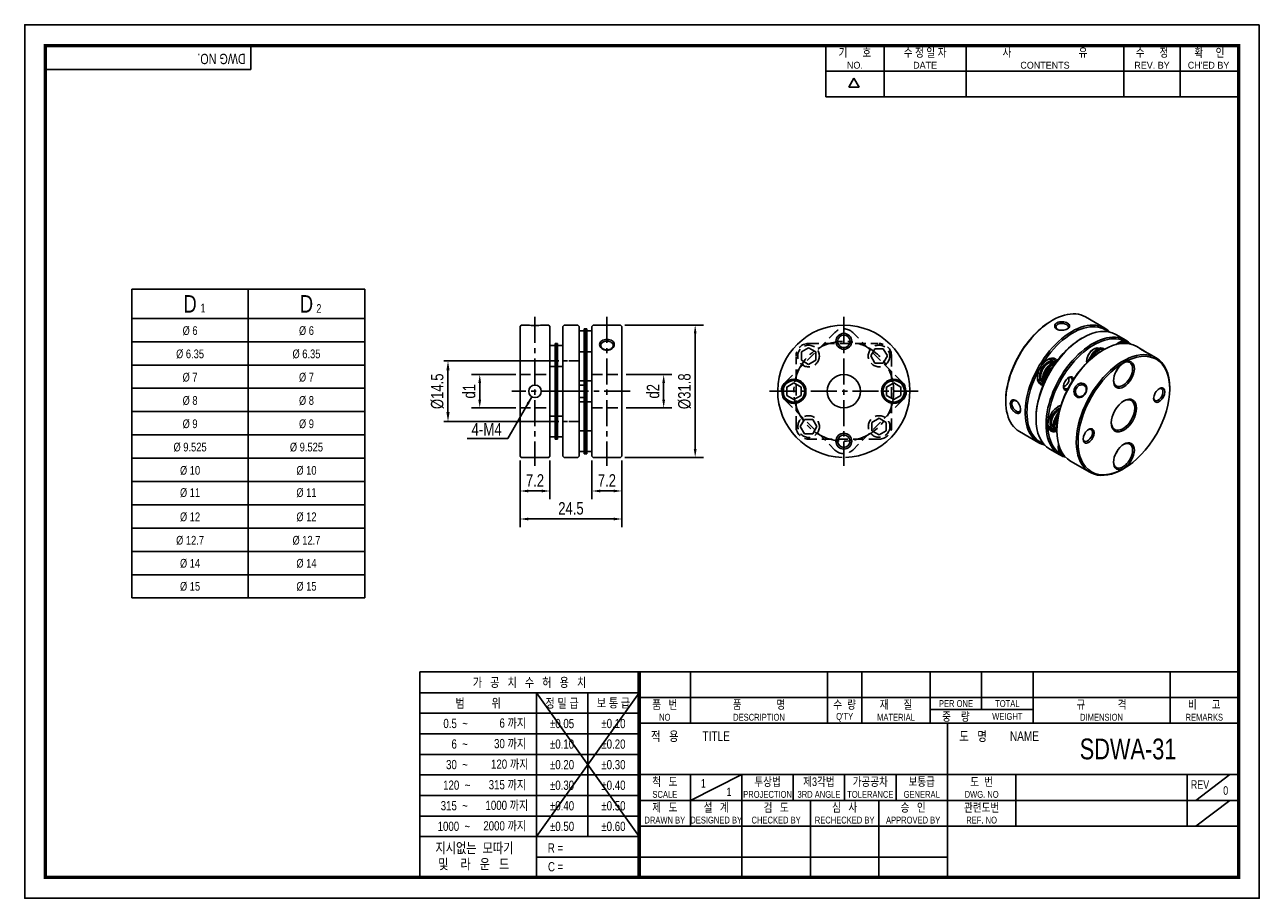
# Model space of a CAD drawing. Header units: millimetres. Extents: x 0 to 297, y 0 to 210.
import ezdxf
from ezdxf.enums import TextEntityAlignment as Align

# ---------------------------------------------------------------- set-up
doc = ezdxf.new("R2010")
doc.units = ezdxf.units.MM
doc.header["$LTSCALE"] = 5
for name, pattern in [('CENTER', [2, 1.25, -0.25, 0.25, -0.25]), ('CENTER2', [1.125, 0.75, -0.125, 0.125, -0.125]), ('DASHED', [0.75, 0.5, -0.25]), ('HIDDEN', [0.375, 0.25, -0.125]), ('PHANTOM2', [1.25, 0.625, -0.125, 0.125, -0.125, 0.125, -0.125])]:
    doc.linetypes.add(name, pattern=pattern)
doc.layers.get('0').update_dxf_attribs({"linetype": 'CONTINUOUS'})
doc.layers.get('Defpoints').update_dxf_attribs({"linetype": 'CONTINUOUS'})
for name, color, linetype in [('BM', 2, 'CONTINUOUS'), ('C', 1, 'CENTER2'), ('CT', 1, 'CENTER'), ('D', 7, 'CONTINUOUS'), ('DIM', 2, 'CONTINUOUS'), ('H', 3, 'HIDDEN'), ('HD', 4, 'DASHED'), ('P', 4, 'PHANTOM2')]:
    doc.layers.add(name, color=color, linetype=linetype)
doc.styles.get("Standard").update_dxf_attribs({"font": 'Gulim.ttf', "width": 0.8, "height": 3})
doc.dimstyles.new('LIM', dxfattribs={"dimtxt": 2, "dimasz": 2, "dimexe": 2, "dimexo": 1, "dimgap": 1, "dimtad": 1, "dimdec": 3, "dimzin": 9, "dimdsep": 46, "dimtxsty": 'Standard', "dimcen": 3, "dimclrd": 1, "dimclre": 1, "dimadec": 0, "dimazin": 0, "dimtfac": 1, "dimtdec": 3, "dimtmove": 0, "dimatfit": 3, "dimfxl": 0, "dimtolj": 1, "dimtzin": 0, "dimarcsym": 0})
doc.dimstyles.get("Standard").update_dxf_attribs({"dimtxt": 0.18, "dimasz": 0.18, "dimexe": 0.18, "dimexo": 0.0625, "dimgap": 0.09, "dimtad": 0, "dimtih": 1, "dimtoh": 1, "dimdec": 4, "dimzin": 0, "dimdsep": 46, "dimtxsty": 'Standard', "dimcen": 0.09, "dimadec": 0, "dimazin": 0, "dimtfac": 1, "dimtdec": 4, "dimtofl": 0, "dimtmove": 0, "dimatfit": 3, "dimfxl": 0, "dimtolj": 1, "dimtzin": 0, "dimarcsym": 0})

# ---------------------------------------------------------------- blocks, each defined once
blk = doc.blocks.new('*D7')
at = {"color": 1, "lineweight": -2, "ltscale": 25.4}
for p, q in [((136.46, 105.28), (136.46, 95.91)), ((143.66, 105.28), (143.66, 95.91)), ((138.46, 97.91), (141.66, 97.91))]:
    blk.add_line(p, q, dxfattribs=at)
at = {"color": 1, "ltscale": 25.4}
for points in [[(138.46, 98.24), (138.46, 97.58), (136.46, 97.91)], [(141.66, 98.24), (141.66, 97.58), (143.66, 97.91)]]:
    blk.add_solid(points, dxfattribs=at)
at = {"layer": 'Defpoints', "color": 0, "ltscale": 25.4}
for p in [(136.46, 106.28), (143.66, 106.28), (143.66, 97.91)]:
    blk.add_point(p, dxfattribs=at)
at = {"color": 0, "ltscale": 25.4, "insert": (140.06, 100.45), "char_height": 3, "attachment_point": 5}
blk.add_mtext('\\A1;7.2', dxfattribs=at)
blk = doc.blocks.new('*D8')
at = {"color": 1, "lineweight": -2, "ltscale": 25.4}
for p, q in [((119.16, 105.28), (119.16, 95.91)), ((126.36, 105.28), (126.36, 95.91)), ((124.36, 97.91), (121.16, 97.91))]:
    blk.add_line(p, q, dxfattribs=at)
at = {"color": 1, "ltscale": 25.4}
for points in [[(121.16, 98.24), (121.16, 97.58), (119.16, 97.91)], [(124.36, 98.24), (124.36, 97.58), (126.36, 97.91)]]:
    blk.add_solid(points, dxfattribs=at)
at = {"layer": 'Defpoints', "color": 0, "ltscale": 25.4}
for p in [(119.16, 106.28), (126.36, 106.28), (119.16, 97.91)]:
    blk.add_point(p, dxfattribs=at)
at = {"color": 0, "ltscale": 25.4, "insert": (122.76, 100.45), "char_height": 3, "attachment_point": 5}
blk.add_mtext('\\A1;7.2', dxfattribs=at)
blk = doc.blocks.new('*D9')
at = {"color": 1, "lineweight": -2, "ltscale": 25.4}
for p, q in [((119.16, 105.28), (119.16, 89.18)), ((143.66, 105.28), (143.66, 89.18)), ((121.16, 91.18), (141.66, 91.18))]:
    blk.add_line(p, q, dxfattribs=at)
at = {"color": 1, "ltscale": 25.4}
for points in [[(121.16, 91.51), (121.16, 90.84), (119.16, 91.18)], [(141.66, 91.51), (141.66, 90.84), (143.66, 91.18)]]:
    blk.add_solid(points, dxfattribs=at)
at = {"layer": 'Defpoints', "color": 0, "ltscale": 25.4}
for p in [(119.16, 106.28), (143.66, 106.28), (143.66, 91.18)]:
    blk.add_point(p, dxfattribs=at)
at = {"color": 0, "ltscale": 25.4, "insert": (131.41, 93.72), "char_height": 3, "attachment_point": 5}
blk.add_mtext('\\A1;24.5', dxfattribs=at)
blk = doc.blocks.new('*D10')
at = {"color": 1, "lineweight": -2, "ltscale": 25.4}
for p, q in [((144.36, 137.78), (163.29, 137.78)), ((161.29, 107.98), (161.29, 135.78)), ((144.36, 105.98), (163.29, 105.98))]:
    blk.add_line(p, q, dxfattribs=at)
at = {"color": 1, "ltscale": 25.4}
for points in [[(160.96, 135.78), (161.63, 135.78), (161.29, 137.78)], [(160.96, 107.98), (161.63, 107.98), (161.29, 105.98)]]:
    blk.add_solid(points, dxfattribs=at)
at = {"layer": 'Defpoints', "color": 0, "ltscale": 25.4}
for p in [(143.36, 137.78), (161.29, 137.78), (143.36, 105.98)]:
    blk.add_point(p, dxfattribs=at)
at = {"color": 0, "ltscale": 25.4, "insert": (158.75, 121.88), "char_height": 3, "attachment_point": 5, "rotation": 90}
blk.add_mtext('\\A1;{\\f??|b0|i0|c0|p49;%%c}31.8', dxfattribs=at)
blk = doc.blocks.new('*D11')
at = {"color": 1, "lineweight": -2, "ltscale": 25.4}
for p, q in [((144.66, 125.88), (155.71, 125.88)), ((153.71, 119.88), (153.71, 123.88)), ((144.66, 117.88), (155.71, 117.88))]:
    blk.add_line(p, q, dxfattribs=at)
at = {"color": 1, "ltscale": 25.4}
for points in [[(153.38, 123.88), (154.05, 123.88), (153.71, 125.88)], [(153.38, 119.88), (154.05, 119.88), (153.71, 117.88)]]:
    blk.add_solid(points, dxfattribs=at)
at = {"layer": 'Defpoints', "color": 0, "ltscale": 25.4}
for p in [(143.66, 125.88), (153.71, 125.88), (143.66, 117.88)]:
    blk.add_point(p, dxfattribs=at)
at = {"color": 0, "ltscale": 25.4, "insert": (151.17, 121.88), "char_height": 3, "attachment_point": 5, "rotation": 90}
blk.add_mtext('\\A1;{\\f굴림|b0|i0|c129|p49;d2}', dxfattribs=at)
blk = doc.blocks.new('*D12')
at = {"color": 1, "lineweight": -2, "ltscale": 25.4}
for p, q in [((118.16, 125.88), (107.47, 125.88)), ((109.47, 119.88), (109.47, 123.88)), ((118.16, 117.88), (107.47, 117.88))]:
    blk.add_line(p, q, dxfattribs=at)
at = {"color": 1, "ltscale": 25.4}
for points in [[(109.13, 123.88), (109.8, 123.88), (109.47, 125.88)], [(109.13, 119.88), (109.8, 119.88), (109.47, 117.88)]]:
    blk.add_solid(points, dxfattribs=at)
at = {"layer": 'Defpoints', "color": 0, "ltscale": 25.4}
for p in [(109.47, 125.88), (119.16, 125.88), (119.16, 117.88)]:
    blk.add_point(p, dxfattribs=at)
at = {"color": 0, "ltscale": 25.4, "insert": (106.92, 121.88), "char_height": 3, "attachment_point": 5, "rotation": 90}
blk.add_mtext('\\A1;{\\f굴림|b0|i0|c129|p49;d1}', dxfattribs=at)
blk = doc.blocks.new('*D13')
at = {"layer": 'D', "color": 1, "lineweight": -2}
for p, q in [((128.46, 129.18), (100.83, 129.18)), ((101.83, 126.88), (101.83, 116.88)), ((128.46, 114.58), (100.83, 114.58))]:
    blk.add_line(p, q, dxfattribs=at)
at = {"layer": 'D', "color": 1}
for points in [[(101.44, 126.88), (102.21, 126.88), (101.83, 129.18)], [(101.44, 116.88), (102.21, 116.88), (101.83, 114.58)]]:
    blk.add_solid(points, dxfattribs=at)
at = {"layer": 'Defpoints', "color": 0}
for p in [(129.46, 129.18), (101.83, 114.58), (129.46, 114.58)]:
    blk.add_point(p, dxfattribs=at)
at = {"layer": 'D', "insert": (99.28, 121.88), "char_height": 3, "attachment_point": 5, "rotation": 90}
blk.add_mtext('\\A1;%%C14.5', dxfattribs=at)

msp = doc.modelspace()

# ---------------------------------------------------------------- linework, layer by layer
for p, q in [((54.43705, 199.23234), (54.43705, 205)), ((192.71392, 192.64074), (192.71392, 205)), ((206.72109, 192.64074), (206.72109, 205)), ((226.49591, 192.64074), (226.49591, 205)), ((264.39765, 192.64074), (264.39765, 205)), ((277.99284, 192.64074), (277.99284, 205)), ((54.43705, 199.23234), (5, 199.23234)), ((192.71392, 198.82037), (291.58802, 198.82037)), ((198.25647, 194.97648), (199.49239, 197.11716)), ((200.72832, 194.97648), (199.49239, 197.11716)), ((200.72832, 194.97648), (198.25647, 194.97648)), ((192.71392, 192.64074), (291.58802, 192.64074)), ((25.79006, 146.39458), (25.79006, 72.19458)), ((25.79006, 146.39458), (81.79006, 146.39458)), ((81.79006, 146.39458), (81.79006, 72.19458)), ((25.79006, 72.19458), (81.79006, 72.19458)), ((95.07575, 54.43705), (95.07575, 5)), ((147.8086, 54.43705), (95.07575, 54.43705)), ((292, 54.43705), (147.8086, 54.43705)), ((147.8086, 54.43705), (147.8086, 5)), ((160.16787, 54.43705), (160.16787, 42.07779)), ((193.1259, 54.43705), (193.1259, 42.07779)), ((201.36541, 54.43705), (201.36541, 42.07779)), ((217.84443, 54.43705), (217.84443, 42.07779)), ((230.20369, 54.43705), (230.20369, 45.37359)), ((242.56295, 54.43705), (242.56295, 42.07779)), ((275.52098, 54.43705), (275.52098, 42.07779)), ((147.8086, 49.42948), (95.07575, 49.42948)), ((147.8086, 49.42948), (123.09008, 14.82355)), ((123.09008, 49.42948), (147.8086, 14.82355)), ((123.09008, 49.42948), (123.09008, 5)), ((135.44934, 49.42948), (135.44934, 14.82355)), ((147.8086, 48.25742), (292, 48.25742)), ((217.84443, 45.37359), (242.56295, 45.37359)), ((147.8086, 44.48577), (95.07575, 44.48577)), ((147.8086, 42.07779), (292, 42.07779)), ((221.96418, 5), (221.96418, 42.07779)), ((147.8086, 39.54207), (95.07575, 39.54207)), ((147.8086, 34.59837), (95.07575, 34.59837)), ((147.8086, 29.71852), (292, 29.71852)), ((160.16787, 23.53889), (172.52713, 29.71852)), ((160.16787, 29.71852), (160.16787, 17.35926)), ((172.52713, 29.71852), (172.52713, 5)), ((184.88639, 29.71852), (184.88639, 23.53889)), ((197.24565, 29.71852), (197.24565, 23.53889)), ((209.60492, 29.71852), (209.60492, 23.53889)), ((238.4432, 29.71852), (238.4432, 17.35926)), ((279.64074, 29.71852), (279.64074, 17.35926)), ((281.70061, 23.53889), (289.94012, 29.71852)), ((147.8086, 29.65466), (95.07575, 29.65466)), ((147.8086, 24.71096), (95.07575, 24.71096)), ((147.8086, 23.53889), (221.96418, 23.53889)), ((189.00615, 23.53889), (189.00615, 5)), ((205.48516, 23.53889), (205.48516, 5)), ((221.96418, 23.53889), (292, 23.53889)), ((281.70061, 17.35926), (289.94012, 23.53889)), ((147.8086, 19.76725), (95.07575, 19.76725)), ((147.8086, 17.35926), (292, 17.35926)), ((147.8086, 14.82355), (95.07575, 14.82355)), ((147.8086, 9.87984), (123.09008, 9.87984)), ((147.8086, 9.87984), (221.96418, 9.87984))]:
    msp.add_line(p, q)
at = {"color": 4}
for p, q in [((53.79006, 146.39458), (53.79006, 72.19458)), ((25.79006, 139.39458), (81.79006, 139.39458))]:
    msp.add_line(p, q, dxfattribs=at)
at = {"color": 1}
for p, q in [((25.79006, 133.79458), (81.79006, 133.79458)), ((25.79006, 128.19458), (81.79006, 128.19458)), ((25.79006, 122.59458), (81.79006, 122.59458)), ((25.79006, 116.99458), (81.79006, 116.99458)), ((25.79006, 111.39458), (81.79006, 111.39458)), ((25.79006, 105.79458), (81.79006, 105.79458)), ((25.79006, 100.19458), (81.79006, 100.19458)), ((25.79006, 94.59458), (81.79006, 94.59458)), ((25.79006, 88.99458), (81.79006, 88.99458)), ((25.79006, 83.39458), (81.79006, 83.39458)), ((25.79006, 77.79458), (81.79006, 77.79458))]:
    msp.add_line(p, q, dxfattribs=at)
msp.add_lwpolyline([(297, 210), (0, 210), (0, 0), (297, 0)], close=True)
msp.add_lwpolyline([(292, 205, 0.8, 0.8, 0), (5, 205, 0.8, 0.8, 0), (5, 5, 0.8, 0.8, 0), (292, 5, 0.8, 0.8, 0)], format="xyseb", close=True)
at = {"const_width": 0.82395}
msp.add_lwpolyline([(147.8086, 5), (147.8086, 54.43705)], dxfattribs=at)
at = {"layer": 'BM', "ltscale": 25.4}
for p, q in [((259.86487, 137.04948), (255.19796, 139.74392)), ((119.45978, 137.78033), (119.15978, 137.48033)), ((119.15978, 137.48033), (119.15978, 106.28033)), ((120.98689, 137.78033), (119.45978, 137.78033)), ((126.05978, 137.78033), (124.5326, 137.78033)), ((126.35978, 137.48033), (126.05978, 137.78033)), ((126.35978, 137.48033), (126.35978, 106.28033)), ((129.75978, 137.78033), (129.45978, 137.48033)), ((129.45978, 137.48033), (129.45978, 106.28033)), ((133.05978, 137.78033), (129.75978, 137.78033)), ((130.56454, 137.78033), (129.75978, 137.78033)), ((133.35978, 137.48033), (133.05978, 137.78033)), ((133.35978, 137.48033), (133.35978, 106.28033)), ((134.90978, 136.89504), (134.60978, 136.89504)), ((134.60978, 136.89504), (134.60978, 136.01205)), ((134.90978, 136.89504), (134.90978, 136.01205)), ((135.20978, 136.89504), (134.90978, 136.89504)), ((134.90978, 136.01205), (134.90978, 136.89504)), ((135.20978, 136.01205), (135.20978, 136.89504)), ((136.75978, 137.78033), (136.45978, 137.48033)), ((136.45978, 137.48033), (136.45978, 106.28033)), ((143.35978, 137.78033), (136.75978, 137.78033)), ((143.65978, 137.48033), (143.35978, 137.78033)), ((143.65978, 137.48033), (143.65978, 106.28033)), ((247.24796, 138.95641), (247.03583, 138.83394)), ((133.45978, 136.38033), (133.35978, 136.28033)), ((134.50978, 136.38033), (133.45978, 136.38033)), ((134.60978, 136.28033), (134.50978, 136.38033)), ((134.60978, 124.01205), (134.60978, 136.01205)), ((134.90978, 124.01205), (134.90978, 136.01205)), ((134.90978, 124.01205), (134.90978, 136.01205)), ((135.30978, 136.38033), (135.20978, 136.28033)), ((135.20978, 124.01205), (135.20978, 136.01205)), ((136.35978, 136.38033), (135.30978, 136.38033)), ((136.45978, 136.28033), (136.35978, 136.38033)), ((254.53116, 134.75145), (254.31903, 134.62898)), ((264.88533, 134.15092), (262.48116, 135.53896)), ((263.62822, 133.60654), (263.51033, 133.6746)), ((126.45978, 132.86561), (126.35978, 132.76561)), ((127.50978, 132.86561), (126.45978, 132.86561)), ((127.60978, 132.76561), (127.50978, 132.86561)), ((127.60978, 133.38033), (127.60978, 130.36561)), ((127.90978, 133.38033), (127.60978, 133.38033)), ((127.90978, 133.38033), (127.90978, 130.36561)), ((127.90978, 133.38033), (127.90978, 130.36561)), ((128.20978, 133.38033), (127.90978, 133.38033)), ((128.20978, 133.38033), (128.20978, 130.36561)), ((128.30978, 132.86561), (128.20978, 132.76561)), ((129.35978, 132.86561), (128.30978, 132.86561)), ((129.45978, 132.76561), (129.35978, 132.86561)), ((133.35978, 131.48033), (133.45978, 131.38033)), ((133.45978, 131.38033), (134.50978, 131.38033)), ((134.50978, 131.38033), (134.60978, 131.48033)), ((135.20978, 131.48033), (135.30978, 131.38033)), ((135.30978, 131.38033), (136.35978, 131.38033)), ((136.35978, 131.38033), (136.45978, 131.48033)), ((257.21817, 132.05701), (257.14746, 132.01619)), ((258.52632, 131.30175), (258.45561, 131.26093)), ((259.55162, 131.85289), (259.33949, 131.73042)), ((259.5387, 132.15711), (259.75083, 132.03464)), ((259.75083, 132.03464), (259.81163, 131.99953)), ((259.75083, 132.03464), (259.81163, 131.99953)), ((268.5815, 132.01693), (267.50162, 132.6404)), ((126.35978, 127.96561), (126.45978, 127.86561)), ((126.45978, 127.86561), (127.50978, 127.86561)), ((127.50978, 127.86561), (127.60978, 127.96561)), ((127.60978, 130.36561), (127.60978, 113.39504)), ((127.90978, 130.36561), (127.90978, 113.39504)), ((127.90978, 130.36561), (127.90978, 113.39504)), ((128.20978, 130.36561), (128.20978, 113.39504)), ((128.20978, 127.96561), (128.30978, 127.86561)), ((128.30978, 127.86561), (129.35978, 127.86561)), ((129.35978, 127.86561), (129.45978, 127.96561)), ((246.19771, 128.62172), (246.127, 128.58089)), ((247.527, 129.04617), (246.48987, 129.64496)), ((248.61213, 129.49698), (247.01088, 128.5725)), ((247.22302, 128.45003), (247.01088, 128.5725)), ((248.27513, 129.05746), (247.22302, 128.45003)), ((248.27513, 129.05746), (247.22302, 128.45003)), ((247.43515, 128.32755), (247.22302, 128.45003)), ((247.96303, 128.63232), (247.43515, 128.32755)), ((255.4504, 129.0768), (255.4504, 128.99515)), ((255.60137, 128.81854), (256.52398, 130.41656)), ((256.2314, 129.41989), (256.73611, 130.29409)), ((256.2314, 129.41989), (256.73611, 130.29409)), ((256.52398, 130.41656), (256.73611, 130.29409)), ((256.73611, 130.29409), (256.94825, 130.17161)), ((256.80824, 129.92911), (256.94825, 130.17161)), ((272.16853, 129.94596), (271.08869, 130.5694)), ((243.68987, 124.79522), (244.727, 124.19643)), ((244.42994, 125.64151), (244.42994, 125.55986)), ((244.87916, 124.88024), (244.87916, 123.03128)), ((245.09129, 124.75776), (244.87916, 124.88024)), ((245.09129, 124.75776), (245.09129, 123.54289)), ((245.09129, 124.75776), (245.09129, 123.54289)), ((245.30342, 124.63529), (245.09129, 124.75776)), ((251.21817, 124.66171), (251.21817, 124.90666)), ((133.45978, 124.38033), (133.35978, 124.28033)), ((134.60978, 123.38033), (133.35978, 123.38033)), ((134.50978, 124.38033), (133.45978, 124.38033)), ((134.60978, 124.28033), (134.50978, 124.38033)), ((134.60978, 119.7486), (134.60978, 124.01205)), ((134.90978, 119.7486), (134.90978, 124.01205)), ((134.90978, 119.7486), (134.90978, 124.01205)), ((135.30978, 124.38033), (135.20978, 124.28033)), ((135.20978, 119.7486), (135.20978, 124.01205)), ((136.35978, 124.38033), (135.30978, 124.38033)), ((136.45978, 124.28033), (136.35978, 124.38033)), ((245.30342, 124.63529), (245.30342, 124.02574)), ((250.15751, 123.06954), (250.36964, 123.19202)), ((275.46152, 122.42235), (275.46152, 122.6673)), ((133.35978, 120.38033), (134.60978, 120.38033)), ((133.35978, 119.48033), (133.45978, 119.38033)), ((133.45978, 119.38033), (134.50978, 119.38033)), ((134.50978, 119.38033), (134.60978, 119.48033)), ((134.60978, 107.7486), (134.60978, 119.7486)), ((134.90978, 107.7486), (134.90978, 119.7486)), ((134.90978, 107.7486), (134.90978, 119.7486)), ((135.20978, 107.7486), (135.20978, 119.7486)), ((135.20978, 119.48033), (135.30978, 119.38033)), ((135.30978, 119.38033), (136.35978, 119.38033)), ((136.35978, 119.38033), (136.45978, 119.48033)), ((236.00497, 119.72792), (236.00497, 119.48297)), ((126.45978, 115.89504), (126.35978, 115.79504)), ((127.50978, 115.89504), (126.45978, 115.89504)), ((127.60978, 115.79504), (127.50978, 115.89504)), ((128.30978, 115.89504), (128.20978, 115.79504)), ((129.35978, 115.89504), (128.30978, 115.89504)), ((129.45978, 115.79504), (129.35978, 115.89504)), ((248.0387, 115.71962), (248.96132, 117.31764)), ((248.25083, 115.59715), (248.75555, 116.47134)), ((248.25083, 115.59715), (248.75555, 116.47134)), ((248.73289, 117.36008), (248.66218, 117.31925)), ((249.23328, 118.26309), (249.02505, 118.38332)), ((127.60978, 113.39504), (127.60978, 110.38033)), ((127.90978, 113.39504), (127.90978, 110.38033)), ((127.90978, 113.39504), (127.90978, 110.38033)), ((128.20978, 113.39504), (128.20978, 110.38033)), ((243.28817, 115.52296), (243.28817, 115.27801)), ((246.22505, 113.53358), (247.26218, 112.93479)), ((246.96512, 114.37986), (246.96512, 114.29821)), ((248.0387, 115.71962), (248.25083, 115.59715)), ((248.25083, 115.59715), (248.46297, 115.47467)), ((248.27327, 113.6246), (248.27327, 113.54295)), ((248.46297, 115.47467), (248.60297, 115.71718)), ((126.35978, 110.99504), (126.45978, 110.89504)), ((126.45978, 110.89504), (127.50978, 110.89504)), ((127.50978, 110.89504), (127.60978, 110.99504)), ((127.90978, 110.38033), (127.60978, 110.38033)), ((128.20978, 110.38033), (127.90978, 110.38033)), ((128.20978, 110.99504), (128.30978, 110.89504)), ((128.30978, 110.89504), (129.35978, 110.89504)), ((129.35978, 110.89504), (129.45978, 110.99504)), ((133.45978, 112.38033), (133.35978, 112.28033)), ((134.50978, 112.38033), (133.45978, 112.38033)), ((134.60978, 112.28033), (134.50978, 112.38033)), ((135.30978, 112.38033), (135.20978, 112.28033)), ((136.35978, 112.38033), (135.30978, 112.38033)), ((136.45978, 112.28033), (136.35978, 112.38033)), ((239.29796, 112.20431), (243.96487, 109.50987)), ((248.0387, 112.23853), (248.25083, 112.11605)), ((248.31163, 112.08095), (248.25083, 112.11605)), ((248.25083, 112.11605), (248.31163, 112.08095)), ((248.30862, 112.6244), (248.30862, 112.37945)), ((133.35978, 107.48033), (133.45978, 107.38033)), ((133.45978, 107.38033), (134.50978, 107.38033)), ((134.50978, 107.38033), (134.60978, 107.48033)), ((134.60978, 106.86561), (134.60978, 107.7486)), ((134.90978, 106.86561), (134.90978, 107.7486)), ((134.90978, 107.7486), (134.90978, 106.86561)), ((135.20978, 107.7486), (135.20978, 106.86561)), ((135.20978, 107.48033), (135.30978, 107.38033)), ((135.30978, 107.38033), (136.35978, 107.38033)), ((136.35978, 107.38033), (136.45978, 107.48033)), ((246.58116, 107.99935), (248.98533, 106.61131)), ((248.71033, 108.04025), (248.82822, 107.97219)), ((119.15978, 106.28033), (119.45978, 105.98033)), ((119.45978, 105.98033), (126.05978, 105.98033)), ((126.05978, 105.98033), (126.35978, 106.28033)), ((129.45978, 106.28033), (129.75978, 105.98033)), ((129.75978, 105.98033), (130.56454, 105.98033)), ((129.75978, 105.98033), (133.05978, 105.98033)), ((133.05978, 105.98033), (133.35978, 106.28033)), ((134.60978, 106.86561), (134.90978, 106.86561)), ((134.90978, 106.86561), (135.20978, 106.86561)), ((136.45978, 106.28033), (136.75978, 105.98033)), ((136.75978, 105.98033), (143.35978, 105.98033)), ((143.35978, 105.98033), (143.65978, 106.28033)), ((251.60162, 105.10079), (256.26853, 102.40635)), ((264.21853, 103.19386), (264.43066, 103.31633))]:
    msp.add_line(p, q, dxfattribs=at)
for points in [[(185.0487, 123.88033), (183.31665, 122.88033), (183.31665, 120.88033), (185.0487, 119.88033), (186.78076, 120.88033), (186.78076, 122.88033)], [(209.0487, 123.88033), (210.78076, 122.88033), (210.78076, 120.88033), (209.0487, 119.88033), (207.31665, 120.88033), (207.31665, 122.88033)]]:
    msp.add_lwpolyline(points, close=True, dxfattribs=at)
for centre, radius in [((197.0487, 133.88033), 1.9), ((197.0487, 133.88033), 1.5), ((185.0487, 121.87188), 2.9), ((197.0487, 121.88033), 4), ((209.0487, 121.87188), 2.9), ((122.75978, 121.88033), 1.5), ((185.0487, 121.87188), 2.6), ((209.0487, 121.87188), 2.6), ((197.0487, 109.88032), 1.9), ((197.0487, 109.88033), 1.5)]:
    msp.add_circle(centre, radius, dxfattribs=at)
for centre, radius, start, end in [((122.75978, 153.04356), 15.36586, 263.3744465, 276.6255526), ((197.0487, 121.88033), 15.9, 271.4415553, 268.5584447)]:
    msp.add_arc(centre, radius, start, end, dxfattribs=at)
for centre, major_axis, start_param, end_param in [((247.24796, 125.97411), (7.95, 13.7698), 0, 3.141592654), ((247.03583, 126.09659), (-7.8, -13.51), 3.926990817, 5.497787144), ((251.91487, 123.27968), (-7.95, -13.7698), 2.976294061, 6.283185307), ((252.127, 123.1572), (7.8, 13.51), 0, 3.232840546), ((254.53116, 121.76916), (-7.95, -13.7698), 3.141592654, 6.283185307), ((252.127, 123.1572), (7.8, 13.51), 6.191937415, 6.283185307), ((254.31903, 121.89163), (-7.8, -13.51), 3.926990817, 5.497787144), ((256.93533, 120.38111), (7.95, 13.7698), 0, 3.306891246), ((257.14746, 120.25864), (7.8, 13.51), 0, 3.232840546), ((259.55162, 118.87059), (-7.95, -13.7698), 3.141592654, 6.283185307), ((263.14746, 130.65094), (-1.775, -3.07439), 2.873035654, 4.172358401), ((262.93533, 130.77342), (-1.625, -2.81458), 2.966179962, 3.881840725), ((262.22822, 131.18167), (-1.4, -2.42487), 2.908599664, 3.232949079), ((256.93533, 120.38111), (7.95, 13.7698), 6.117886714, 6.283185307), ((257.14746, 120.25864), (7.8, 13.51), 6.191937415, 6.283185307), ((259.33949, 118.99307), (-7.8, -13.51), 3.926990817, 5.497787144), ((264.21853, 116.17616), (7.95, 13.7698), 0, 3.926990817), ((257.21817, 130.01577), (-1.25, -2.16506), 3.165394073, 5.654510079), ((257.14746, 130.0566), (-1.2, -2.07846), 3.926990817, 5.497787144), ((258.03134, 129.54629), (-1.50736, -2.61082), 3.141592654, 4.71238898), ((258.24347, 129.42381), (-1.50736, -2.61082), 3.141592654, 4.71238898), ((258.24347, 129.42381), (-1.50736, -2.61082), 3.141592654, 4.71238898), ((258.45561, 129.30134), (-1.50736, -2.61082), 3.248119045, 4.71238898), ((258.45561, 129.30134), (-1.2, -2.07846), 3.926990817, 4.349136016), ((258.52632, 129.26051), (1.25, 2.16506), 0.56312987, 1.182127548), ((262.44035, 131.05919), (1.25, 2.16506), 0.143830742, 0.66306647), ((246.127, 126.6213), (-1.775, -3.07439), 2.876452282, 6.283185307), ((246.127, 126.6213), (-1.4, -2.42487), 3.03807823, 6.283185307), ((246.19771, 126.58048), (-1.25, -2.16506), 3.198060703, 6.226717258), ((246.127, 126.6213), (1.2, 2.07846), 0.785398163, 2.35619449), ((247.01088, 126.11099), (1.50736, 2.61082), 0.785398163, 2.35619449), ((247.22302, 125.98852), (1.50736, 2.61082), 0.785398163, 2.35619449), ((247.22302, 125.98852), (1.50736, 2.61082), 0.785398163, 2.35619449), ((247.43515, 125.86604), (1.50736, 2.61082), 0.785398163, 2.35619449), ((247.43515, 125.86604), (-1.2, -2.07846), 3.955636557, 5.469141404), ((247.50586, 125.82522), (1.25, 2.16506), 0.855503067, 2.286089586), ((245.91487, 126.74378), (1.625, 2.81458), 0, 0.740248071), ((245.91487, 126.74378), (1.625, 2.81458), 5.965317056, 6.283185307), ((264.21853, 125.97411), (1.625, 2.81458), 2.401344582, 6.283185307), ((264.21853, 125.97411), (1.625, 2.81458), 0, 0.740248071), ((264.21853, 116.17616), (7.95, 13.7698), 5.497787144, 6.283185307), ((245.91487, 126.74378), (1.625, 2.81458), 2.401344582, 3.459460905), ((251.14746, 123.72274), (-0.9, -1.55885), 2.64082527, 6.283185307), ((250.36964, 124.17181), (-0.6, -1.03923), 0.173970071, 2.967622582), ((250.93533, 123.84521), (-0.75, -1.29904), 2.178052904, 3.831409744), ((250.15751, 124.29429), (0.75, 1.29904), 5.497787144, 5.738036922), ((261.46081, 127.56628), (1.25, 2.16506), 4.48403173, 4.940746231), ((246.127, 126.6213), (-1.775, -3.07439), 0, 0.265140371), ((246.127, 126.6213), (-1.4, -2.42487), 0, 0.103514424), ((250.93533, 123.84521), (-0.75, -1.29904), 5.593368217, 6.283185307), ((250.15751, 124.29429), (0.75, 1.29904), 3.686741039, 3.926990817), ((250.93533, 123.84521), (-0.75, -1.29904), 0, 0.963539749), ((251.14746, 123.72274), (-0.9, -1.55885), 0, 0.500767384), ((272.70381, 121.07514), (-0.8, -1.38564), 0, 3.837152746), ((264.21853, 116.17616), (2, 3.4641), 2.393024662, 6.283185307), ((264.21853, 116.17616), (2, 3.4641), 0, 0.748567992), ((272.70381, 121.07514), (-0.8, -1.38564), 5.587625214, 6.283185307), ((248.66218, 115.35966), (-1.775, -3.07439), 3.661762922, 6.283185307), ((248.66218, 115.35966), (-1.4, -2.42487), 3.700176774, 6.283185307), ((248.73289, 115.31883), (1.25, 2.16506), 0.628675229, 3.117791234), ((248.66218, 115.35966), (-1.2, -2.07846), 3.926990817, 5.497787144), ((248.45005, 115.48213), (-1.625, -2.81458), 3.55374052, 3.881840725), ((248.45005, 115.48213), (-1.625, -2.81458), 5.542937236, 6.283185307), ((248.66218, 115.35966), (-1.4, -2.42487), 0, 0.190706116), ((249.54606, 114.84935), (-1.50736, -2.61082), 4.71238898, 6.283185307), ((249.75819, 114.72687), (-1.50736, -2.61082), 4.71238898, 6.283185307), ((249.75819, 114.72687), (-1.50736, -2.61082), 4.71238898, 6.283185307), ((249.97032, 114.6044), (-1.50736, -2.61082), 4.71238898, 6.176658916), ((250.04104, 114.56357), (1.25, 2.16506), 1.959465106, 2.578462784), ((249.97032, 114.6044), (-1.2, -2.07846), 5.075641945, 5.497787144), ((255.73325, 111.27718), (-0.8, -1.38564), 0, 3.837152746), ((248.45005, 115.48213), (-1.625, -2.81458), 0, 0.456361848), ((248.66218, 115.35966), (-1.775, -3.07439), 0, 0.556296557), ((255.73325, 111.27718), (-0.8, -1.38564), 5.587625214, 6.283185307), ((251.91487, 123.27968), (-7.95, -13.7698), 0, 0.165298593), ((251.14746, 109.86633), (-1.775, -3.07439), 5.25241956, 6.283185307), ((250.93533, 109.98881), (-1.625, -2.81458), 5.542937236, 6.283185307), ((250.44035, 110.27458), (1.25, 2.16506), 2.478526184, 2.997761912), ((250.22822, 110.39706), (-1.4, -2.42487), 6.191828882, 6.283185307), ((250.22822, 110.39706), (-1.4, -2.42487), 0, 0.23299299), ((250.93533, 109.98881), (-1.625, -2.81458), 0, 0.175412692), ((264.21853, 106.3782), (1.625, 2.81458), 2.401344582, 6.283185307), ((261.46081, 107.97037), (1.25, 2.16506), 4.48403173, 4.940746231), ((264.21853, 106.3782), (1.625, 2.81458), 0, 0.740248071), ((251.14746, 109.86633), (-1.775, -3.07439), 0, 0.268556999)]:
    msp.add_ellipse(centre, major_axis=major_axis, ratio=0.577350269, start_param=start_param, end_param=end_param, dxfattribs=at)
for centre, major_axis in [((264.43066, 116.05368), (7.8, 13.51)), ((264.43066, 125.85164), (-1.775, -3.07439)), ((272.91594, 120.95266), (-0.95, -1.64545)), ((264.43066, 116.05368), (-2.15, -3.72391)), ((255.94538, 111.1547), (-0.95, -1.64545)), ((264.43066, 106.25572), (-1.775, -3.07439))]:
    msp.add_ellipse(centre, major_axis=major_axis, ratio=0.577350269, dxfattribs=at)
for points, knots in [([(248.30588, 136.78894), (248.14076, 136.88444), (247.86953, 137.11883), (247.75134, 137.56001), (247.8833, 137.99998), (248.29859, 138.3543), (248.88826, 138.58058), (249.59456, 138.62433), (250.30078, 138.52203), (250.8875, 138.27449), (251.29457, 137.94829), (251.41128, 137.5751), (251.27922, 137.1996), (250.86359, 136.87284), (250.27326, 136.61928), (249.56699, 136.51124), (248.86152, 136.54493), (248.47073, 136.69361), (248.30588, 136.78894)], [0, 0, 0, 0, 0.061971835, 0.124314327, 0.187002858, 0.250014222, 0.312895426, 0.375628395, 0.438055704, 0.50015248, 0.561992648, 0.624374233, 0.687118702, 0.750075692, 0.812990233, 0.87578839, 0.938131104, 1, 1, 1, 1]), ([(250.74144, 136.83668), (250.95736, 136.98577), (251.22301, 137.37083), (250.7576, 137.96164), (249.58171, 138.30513), (248.40612, 138.08545), (247.91907, 137.34543), (248.24367, 136.85159), (248.52076, 136.6916)], [0.2657896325, 0.2657896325, 0.2657896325, 0.2657896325, 0.3749235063, 0.4998338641, 0.6250600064, 0.7499717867, 0.874976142, 1, 1, 1, 1]), ([(140.05978, 134.32627), (140.29347, 134.32615), (140.7621, 134.27325), (141.34435, 134.00917), (141.7504, 133.61803), (141.87379, 133.12743), (141.75088, 132.61273), (141.3445, 132.16586), (140.76156, 131.84235), (140.05879, 131.74175), (139.35616, 131.84233), (138.7748, 132.16623), (138.36883, 132.61326), (138.24566, 133.12791), (138.36948, 133.6187), (138.77606, 134.00955), (139.35791, 134.27407), (139.82647, 134.32638), (140.05978, 134.32627)], [0, 0, 0, 0, 0.061971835, 0.124314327, 0.187002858, 0.250014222, 0.312895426, 0.375628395, 0.438055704, 0.50015248, 0.561992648, 0.624374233, 0.687118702, 0.750075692, 0.812990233, 0.87578839, 0.938131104, 1, 1, 1, 1]), ([(140.05978, 133.91966), (139.66829, 133.91967), (138.88498, 133.72619), (138.39743, 132.94879), (138.88366, 132.06434), (140.05889, 131.66552), (141.23513, 132.06337), (141.72193, 132.94809), (141.23537, 133.72587), (140.45165, 133.91965), (140.05978, 133.91966)], [0, 0, 0, 0, 0.12490055, 0.24991775, 0.374923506, 0.499833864, 0.625060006, 0.749971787, 0.874976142, 1, 1, 1, 1]), ([(271.08871, 130.56939), (271.08866, 130.56942), (270.97014, 130.63784), (270.66982, 130.79823), (270.06648, 131.10099), (269.42553, 131.42288), (268.85746, 131.7332), (268.43174, 131.99663), (268.24969, 132.14997), (268.27873, 132.17877), (268.55554, 132.03843), (268.99014, 131.76794), (269.44349, 131.46954), (269.72076, 131.2871), (269.80091, 131.23467)], [0.2499843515, 0.2499843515, 0.2499843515, 0.2499843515, 0.2500142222, 0.312895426, 0.3756283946, 0.4380557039, 0.5001524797, 0.5619926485, 0.624374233, 0.6871187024, 0.7500756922, 0.8129902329, 0.8757883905, 0.9012711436, 0.9012711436, 0.9012711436, 0.9012711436]), ([(254.88834, 123.64588), (255.05349, 123.55032), (255.33722, 123.28831), (255.52055, 122.70312), (255.49159, 122.03551), (255.21505, 121.37452), (254.78108, 120.80407), (254.21722, 120.44546), (253.61798, 120.31132), (253.0652, 120.48384), (252.6242, 120.88505), (252.40038, 121.49497), (252.38995, 122.18542), (252.6499, 122.85628), (253.10145, 123.41661), (253.70481, 123.75211), (254.34503, 123.86265), (254.72347, 123.74128), (254.88834, 123.64588)], [0, 0, 0, 0, 0.061971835, 0.124314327, 0.187002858, 0.250014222, 0.312895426, 0.375628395, 0.438055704, 0.50015248, 0.561992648, 0.624374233, 0.687118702, 0.750075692, 0.812990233, 0.87578839, 0.938131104, 1, 1, 1, 1]), ([(254.87198, 123.30444), (254.59516, 123.46427), (253.85393, 123.51792), (252.88398, 122.72125), (252.67772, 121.48302), (253.30278, 120.55868), (254.3399, 120.52192), (255.23427, 121.36318), (255.5156, 122.55793), (255.14907, 123.14444), (254.87198, 123.30444)], [0, 0, 0, 0, 0.12490055, 0.24991775, 0.374923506, 0.499833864, 0.625060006, 0.749971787, 0.874976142, 1, 1, 1, 1]), ([(238.41101, 116.7048), (238.24575, 116.80034), (237.90714, 117.05692), (237.46598, 117.61656), (237.15093, 118.25011), (237.05172, 118.87387), (237.15059, 119.41112), (237.46585, 119.74511), (237.90755, 119.86365), (238.4153, 119.68667), (238.90133, 119.28991), (239.28288, 118.69562), (239.54203, 118.02981), (239.6172, 117.39214), (239.54163, 116.86906), (239.28206, 116.56761), (238.90015, 116.48266), (238.57599, 116.60941), (238.41101, 116.7048)], [0, 0, 0, 0, 0.061971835, 0.124314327, 0.187002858, 0.250014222, 0.312895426, 0.375628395, 0.438055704, 0.50015248, 0.561992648, 0.624374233, 0.687118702, 0.750075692, 0.812990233, 0.87578839, 0.938131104, 1, 1, 1, 1]), ([(238.67007, 119.47123), (238.64815, 119.48584), (238.35002, 119.67163), (237.73586, 119.70756), (237.33831, 118.9155), (237.73567, 117.78798), (238.32564, 117.2236), (238.60274, 117.06361)], [0.4898262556, 0.4898262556, 0.4898262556, 0.4898262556, 0.4998338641, 0.6250600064, 0.7499717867, 0.874976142, 1, 1, 1, 1]), ([(238.60274, 117.06361), (238.87957, 116.90378), (239.36507, 116.8328), (239.56617, 117.25524), (239.58743, 117.51707)], [0, 0, 0, 0, 0.1249005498, 0.2341753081, 0.2341753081, 0.2341753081, 0.2341753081])]:
    msp.add_open_spline(points, degree=3, knots=knots, dxfattribs=at)
at = {"layer": 'C'}
msp.add_line((147.8086, 49.42948), (147.8086, 49.39613), dxfattribs=at)
at = {"layer": 'CT'}
for p, q in [((122.75978, 139.78033), (122.75978, 103.98033)), ((140.05976, 139.78033), (140.05976, 103.98033)), ((197.0487, 139.78033), (197.0487, 103.98033)), ((130.56454, 121.88033), (117.15978, 121.88033)), ((145.65978, 121.88033), (129.45978, 121.88033)), ((179.1487, 121.88033), (214.9487, 121.88033))]:
    msp.add_line(p, q, dxfattribs=at)
msp.add_circle((197.0487, 121.88033), 12, dxfattribs=at)
at = {"layer": 'DIM', "color": 1, "ltscale": 25.4}
msp.add_line((116.18717, 110.49623), (106.45338, 110.49623), dxfattribs=at)
at = {"layer": 'H'}
msp.add_line((147.8086, 49.31275), (147.8086, 49.27106), dxfattribs=at)
at = {"layer": 'HD'}
for p, q in [((182.91698, 124.00361), (194.91698, 136.00361)), ((211.18043, 124.00361), (199.18043, 136.00361)), ((188.56342, 133.37188), (205.30009, 133.37188)), ((133.35978, 129.18033), (129.45978, 129.18033)), ((130.56454, 129.18033), (129.45978, 129.18033)), ((185.55715, 113.39504), (185.55715, 130.13171)), ((208.54026, 130.36561), (208.5487, 113.40349)), ((119.15978, 125.88033), (126.35978, 125.88033)), ((136.45978, 125.88033), (143.65978, 125.88033)), ((182.91698, 119.74015), (194.91698, 107.74015)), ((211.18043, 119.75704), (199.18043, 107.75704)), ((119.15978, 117.88033), (126.35978, 117.88033)), ((136.45978, 117.88033), (143.65978, 117.88033)), ((133.35978, 114.58033), (129.45978, 114.58033)), ((130.56454, 114.58033), (129.45978, 114.58033)), ((205.53399, 110.38877), (188.57187, 110.38033))]:
    msp.add_line(p, q, dxfattribs=at)
for points in [[(188.56343, 132.35716), (186.83138, 131.35716), (186.83138, 129.35716), (188.56343, 128.35716), (190.29548, 129.35716), (190.29548, 131.35716)], [(207.52554, 130.3656), (206.52554, 132.09765), (204.52554, 132.09765), (203.52554, 130.3656), (204.52554, 128.63355), (206.52554, 128.63355)], [(186.57187, 113.39505), (187.57187, 111.663), (189.57187, 111.663), (190.57187, 113.39505), (189.57187, 115.1271), (187.57187, 115.1271)], [(205.53398, 111.40349), (207.26603, 112.40349), (207.26603, 114.40349), (205.53398, 115.40349), (203.80193, 114.40349), (203.80193, 112.40349)]]:
    msp.add_lwpolyline(points, close=True, dxfattribs=at)
for centre in [(188.56343, 130.34872), (205.5171, 130.3656), (188.58031, 113.39505), (205.53398, 113.41193)]:
    msp.add_circle(centre, 2.6, dxfattribs=at)
for centre, start, end in [((197.0487, 133.87188), 45, 135), ((188.56342, 130.35716), 90, 180), ((205.52554, 130.36561), 0, 90), ((185.0487, 121.87188), 135, 225), ((209.0487, 121.87188), 315, 45), ((188.57187, 113.39504), 180, 270), ((205.53399, 113.40349), 270, 0), ((197.0487, 109.88877), 225, 315)]:
    msp.add_arc(centre, 3.01472, start, end, dxfattribs=at)
at = {"layer": 'P'}
msp.add_line((147.8086, 49.22104), (147.8086, 49.16267), dxfattribs=at)

# ---------------------------------------------------------------- texts
for s, insert, char_height, width, attachment_point in [('D', (39.79006, 142.89458), 4.2, 28, 5), ('D', (67.79006, 142.89458), 4.2, 28, 5), ('1', (42.28588, 142.91946), 2.1, 6.3, 1), ('2', (70.15626, 142.839), 2.1, 3.36, 1)]:
    msp.add_mtext(s, dxfattribs=dict(insert=insert, char_height=char_height, width=width, attachment_point=attachment_point))
at = {"ltscale": 25.4, "char_height": 2.1, "width": 28, "attachment_point": 5}
for s, insert in [('%%C{\\f??|b0|i0|c0|p49; \\f??|b0|i0|c129|p49;6}', (39.79006, 136.43089)), ('%%C{\\f??|b0|i0|c0|p49; \\f??|b0|i0|c129|p49;6}', (67.79006, 136.43089)), ('%%C{\\f??|b0|i0|c0|p49; \\f??|b0|i0|c129|p49;6.35}', (39.79006, 130.83089)), ('%%C{\\f??|b0|i0|c0|p49; \\f??|b0|i0|c129|p49;6.35}', (67.79006, 130.83089)), ('%%C{\\f??|b0|i0|c0|p49; \\f??|b0|i0|c129|p49;7}', (39.79006, 125.23089)), ('%%C{\\f??|b0|i0|c0|p49; \\f??|b0|i0|c129|p49;7}', (67.79006, 125.23089)), ('%%C{\\f??|b0|i0|c0|p49; \\f??|b0|i0|c129|p49;8}', (39.79006, 119.63089)), ('%%C{\\f??|b0|i0|c0|p49; \\f??|b0|i0|c129|p49;8}', (67.79006, 119.63089)), ('%%C{\\f??|b0|i0|c0|p49; \\f??|b0|i0|c129|p49;9}', (39.79006, 114.03089)), ('%%C{\\f??|b0|i0|c0|p49; \\f??|b0|i0|c129|p49;9}', (67.79006, 114.03089)), ('%%C{\\f??|b0|i0|c0|p49; \\f??|b0|i0|c129|p49;9.525}', (39.79006, 108.43089)), ('%%C{\\f??|b0|i0|c0|p49; \\f??|b0|i0|c129|p49;9.525}', (67.79006, 108.43089)), ('%%C{\\f??|b0|i0|c0|p49; \\f??|b0|i0|c129|p49;10}', (39.79006, 102.83089)), ('%%C{\\f??|b0|i0|c0|p49; \\f??|b0|i0|c129|p49;10}', (67.79006, 102.83089)), ('%%C{\\f??|b0|i0|c0|p49; \\f??|b0|i0|c129|p49;11}', (39.79006, 97.49342)), ('%%C{\\f??|b0|i0|c0|p49; \\f??|b0|i0|c129|p49;11}', (67.79006, 97.49342)), ('%%C{\\f??|b0|i0|c0|p49; \\f??|b0|i0|c129|p49;12}', (39.79006, 91.66173)), ('%%C{\\f??|b0|i0|c0|p49; \\f??|b0|i0|c129|p49;12}', (67.79006, 91.66173)), ('%%C{\\f??|b0|i0|c0|p49; \\f??|b0|i0|c129|p49;12.7}', (39.79006, 86.02773)), ('%%C{\\f??|b0|i0|c0|p49; \\f??|b0|i0|c129|p49;12.7}', (67.79006, 86.02773)), ('%%C{\\f??|b0|i0|c0|p49; \\f??|b0|i0|c129|p49;14}', (39.79006, 80.49257)), ('%%C{\\f??|b0|i0|c0|p49; \\f??|b0|i0|c129|p49;14}', (67.79006, 80.49257)), ('%%C{\\f??|b0|i0|c0|p49; \\f??|b0|i0|c129|p49;15}', (39.79006, 74.95741)), ('%%C{\\f??|b0|i0|c0|p49; \\f??|b0|i0|c129|p49;15}', (67.79006, 74.95741))]:
    msp.add_mtext(s, dxfattribs=dict(at, insert=insert))
at = {"ltscale": 25.4, "insert": (111.12815, 112.74261), "char_height": 3, "attachment_point": 5}
msp.add_mtext('{\\fﾱﾼﾸﾲ|b0|i0|c129|p49;4-M4}', dxfattribs=at)
at = {"layer": 'D', "width": 0.8}
for s, height, p in [('확     인', 2.059877, (284.99642, 203.3521)), ('기      호', 2.059877, (199.71751, 203.3521)), ('수 정 일 자', 2.059877, (216.6085, 203.3521)), ('사                           유', 2.0598771, (245.44678, 203.3521)), ('수      정', 2.059877, (271.19524, 203.3521)), ('가   공   치   수   허   용   치', 2.2246672, (121.44218, 51.93326)), ('범          위', 2.2246672, (109.08292, 46.95763)), ('정 밀 급', 2.224667, (129.26971, 46.95763)), ('보 통 급', 2.224667, (141.62897, 46.95763)), ('품   번', 2.059877, (153.98824, 46.60952)), ('품              명', 2.0598771, (176.64688, 46.60952)), ('수  량', 2.059877, (197.24565, 46.60952)), ('재      질', 2.059877, (209.60492, 46.60952)), ('PER ONE', 1.647902, (224.02406, 46.8155)), ('TOTAL', 1.647902, (236.38332, 46.8155)), ('규             격', 2.0598771, (259.04197, 46.60952)), ('비      고', 2.059877, (283.76049, 46.60952)), ('NO', 1.647902, (153.98824, 43.5197)), ('DESCRIPTION', 1.6479017, (176.64688, 43.5197)), ("Q'TY", 1.647902, (197.24565, 43.5197)), ('MATERIAL', 1.647902, (209.60492, 43.5197)), ('중    량', 2.059877, (224.02406, 43.72569)), ('WEIGHT', 1.647902, (236.38332, 43.72569)), ('DIMENSION', 1.647902, (259.04197, 43.5197)), ('REMARKS', 1.647902, (283.76049, 43.5197)), ('%%p0.05', 2.224667, (129.26971, 42.01392)), ('%%p0.10', 2.224667, (141.62897, 42.01392)), ('%%p0.10', 2.224667, (129.26971, 37.07022)), ('%%p0.20', 2.224667, (141.62897, 37.07022)), ('적   용', 2.307062, (153.98824, 38.98797)), ('TITLE', 2.307062, (166.3475, 38.98797)), ('도   명', 2.307062, (228.14381, 38.98797)), ('NAME', 2.307062, (240.50307, 38.98797)), ('SDWA-31', 5, (265.42755, 35.89816)), ('%%p0.20', 2.224667, (129.26971, 32.12651)), ('%%p0.30', 2.224667, (141.62897, 32.12651)), ('%%p0.30', 2.224667, (129.26971, 27.18281)), ('%%p0.40', 2.224667, (141.62897, 27.18281)), ('척   도', 2.059877, (153.98824, 28.07062)), ('1', 2.05988, (163.25768, 27.65865)), ('1', 2.05988, (169.43731, 25.59877)), ('투상법', 2.059877, (178.70676, 28.07062)), ('제3각법', 2.059877, (191.06602, 28.07062)), ('가공공차', 2.059877, (203.42529, 28.07062)), ('보통급', 2.059877, (215.78455, 28.07062)), ('도  번', 2.059877, (230.20369, 28.07062)), ('REV', 2.059877, (282.73055, 27.34967)), ('0', 2.05988, (288.91018, 25.90775)), ('%%p0.40', 2.224667, (129.26971, 22.2391)), ('%%p0.50', 2.224667, (141.62897, 22.2391)), ('SCALE', 1.647902, (153.98824, 24.98081)), ('PROJECTION', 1.647902, (178.70676, 24.98081)), ('3RD ANGLE', 1.647902, (191.06602, 24.98081)), ('TOLERANCE', 1.647902, (203.42529, 24.98081)), ('GENERAL', 1.647902, (215.78455, 24.98081)), ('DWG. NO', 1.647902, (230.20369, 24.98081)), ('제   도', 2.059877, (153.98824, 21.89099)), ('설   계', 2.059877, (166.3475, 21.89099)), ('검   도', 2.059877, (180.76664, 21.89099)), ('심   사', 2.059877, (197.24565, 21.89099)), ('승   인', 2.059877, (213.72467, 21.89099)), ('관련도번', 2.059877, (230.20369, 21.89099)), ('%%p0.50', 2.224667, (129.26971, 17.2954)), ('%%p0.60', 2.224667, (141.62897, 17.2954)), ('REF. NO', 1.647902, (230.20369, 18.80118))]:
    msp.add_text(s, height=height, dxfattribs=at).set_placement(p, align=Align.MIDDLE)
msp.add_text('DWG NO.', height=2.471852, rotation=180, dxfattribs=at).set_placement((53.16809, 203.00065))
at = {"layer": 'D'}
for s, p in [('NO.', (199.71751, 200.26228)), ('DATE', (216.6085, 200.26228)), ('CONTENTS', (245.44678, 200.26228)), ('REV. BY', (271.19524, 200.26228)), ("CH'ED BY", (284.79043, 200.26228))]:
    msp.add_text(s, height=1.647902, dxfattribs=at).set_placement(p, align=Align.MIDDLE)
at = {"layer": 'D', "width": 0.8}
for s, height, p in [('DRAWN BY', 1.647902, (153.98824, 17.97719)), ('DESIGNED BY', 1.6479017, (166.3475, 17.97719)), ('CHECKED BY', 1.647902, (180.76664, 17.97719)), ('RECHECKED BY', 1.6479017, (197.24565, 17.97719)), ('APPROVED BY', 1.6479017, (213.72467, 17.97719))]:
    msp.add_text(s, height=height, dxfattribs=at).set_placement(p, align=Align.CENTER)
at = {"layer": 'D', "linetype": 'ByBlock', "width": 0.8}
for s, height, p in [('지시없는  모따기', 2.471852, (98.78304, 10.86753)), ('및    라   운   드', 2.4718525, (99.46232, 6.99683))]:
    msp.add_text(s, height=height, dxfattribs=at).set_placement(p)
at = {"layer": 'D', "width": 0.8}
for s, p in [('R = ', (125.83895, 10.9999)), ('C = ', (125.87797, 6.47764))]:
    msp.add_text(s, height=2.224667, dxfattribs=at).set_placement(p)
at = {"layer": 'D', "char_height": 2.224667, "attachment_point": 6}
for s, insert, width in [('0.5  ~', (106.61106, 42.01392), 8.2310624), ('6 까지', (120.61823, 42.01392), 9.8035318), ('30 까지', (120.61823, 37.07022), 9.8034906), ('6  ~', (106.61106, 37.07022), 8.2310216), ('30  ~', (106.61106, 32.12651), 8.2310216), ('120 까지', (121.17583, 32.12651), 12.6524242), ('120  ~', (107.1976, 27.18281), 8.9379913), ('315 까지', (120.61823, 27.18281), 12.0977814), ('1000 까지', (121.14261, 22.2391), 13.3822846), ('315  ~', (106.61106, 22.2391), 9.885083), ('1000  ~', (107.17041, 17.2954), 14.528725), ('2000 까지', (120.61823, 17.2954), 12.974319)]:
    msp.add_mtext(s, dxfattribs=dict(at, insert=insert, width=width))

# ---------------------------------------------------------------- dimensions: what is measured, and where the dimension line sits
at = {"ltscale": 25.4}
for base, p1, p2, text, picture, middle in [((161.29222, 137.78033), (143.35978, 105.98033), (143.35978, 137.78033), '{\\f??|b0|i0|c0|p49;%%c}<>', '*D10', (158.75028, 121.88033)), ((109.46594, 125.88033), (119.15978, 117.88033), (119.15978, 125.88033), '{\\f굴림|b0|i0|c129|p49;d1}', '*D12', (106.922, 121.88033)), ((153.71379, 125.88033), (143.65978, 117.88033), (143.65978, 125.88033), '{\\f굴림|b0|i0|c129|p49;d2}', '*D11', (151.17185, 121.88033))]:
    dim = msp.add_linear_dim(base=base, p1=p1, p2=p2, angle=90, text=text, dimstyle='LIM', dxfattribs=at)
    dim.commit()
    dim.dimension.update_dxf_attribs({"geometry": picture, "text_midpoint": middle})
for base, p1, p2, picture, middle in [((119.15978, 97.91043), (126.35978, 106.28033), (119.15978, 106.28033), '*D8', (122.75978, 100.45038)), ((143.65978, 91.17572), (119.15978, 106.28033), (143.65978, 106.28033), '*D9', (131.40978, 93.71567)), ((143.65978, 97.91043), (136.45978, 106.28033), (143.65978, 106.28033), '*D7', (140.05978, 100.45038))]:
    dim = msp.add_linear_dim(base=base, p1=p1, p2=p2, dimstyle='LIM', dxfattribs=at)
    dim.commit()
    dim.dimension.update_dxf_attribs({"geometry": picture, "text_midpoint": middle})
at = {"layer": 'D'}
dim = msp.add_linear_dim(base=(101.82549, 114.58033), p1=(129.45978, 129.18033), p2=(129.45978, 114.58033), angle=90, text='%%C14.5', dimstyle='Standard', override={"dimtxt": 2, "dimasz": 2.3, "dimexe": 1, "dimexo": 1, "dimgap": 1, "dimtad": 1, "dimtih": 0, "dimtoh": 0, "dimzin": 8, "dimcen": 1, "dimclrd": 1, "dimclre": 1, "dimclrt": 256, "dimadec": 4, "dimazin": 2, "dimtfac": 0.5, "dimtix": 1, "dimtofl": 1, "dimtmove": 2, "dimtzin": 8}, dxfattribs=at)
dim.commit()
dim.dimension.update_dxf_attribs({"geometry": '*D13', "text_midpoint": (99.28354, 121.88033)})

# ---------------------------------------------------------------- leaders
at = {"ltscale": 25.4}
msp.add_leader([(122.00978, 120.58129), (116.18717, 110.49623)], dimstyle='LIM', override={"dimgap": 1, "dimtad": 0}, dxfattribs=at)

doc.saveas('drawing.dxf')
